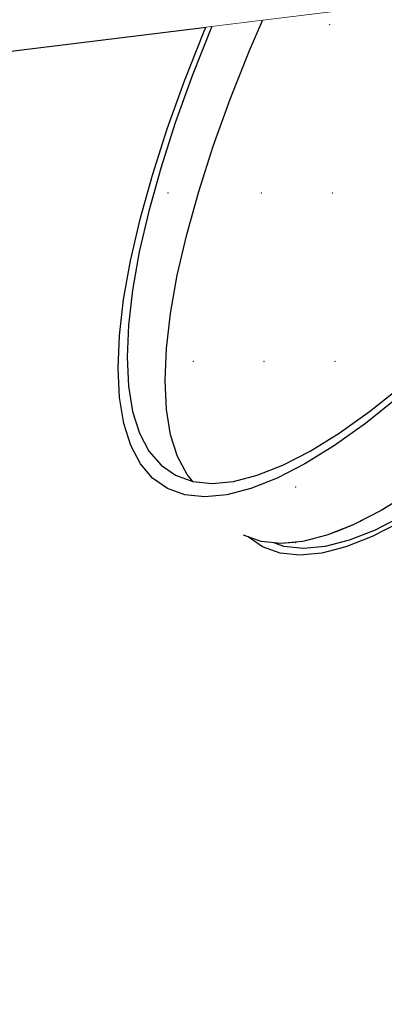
# Model space of a CAD drawing. Header units: millimetres. Extents: x 1798021 to 1815325, y -2500 to 6534.
# Tile 49 of 98: x 1805643 to 1805690, y 4789 to 4915. Entities that reach past the tile are written whole.
import ezdxf

# ---------------------------------------------------------------- set-up
doc = ezdxf.new("R2010")
doc.units = ezdxf.units.MM
doc.header["$MEASUREMENT"] = 0
doc.linetypes.add('Wipeout_Contour', pattern=[1000, 0, -1000])
for name, color, linetype in [('3 - SVĚTLA.3D', 7, 'Continuous'), ('4 - PRVKY ZÁMEČNICKÉ.3D', 7, 'Continuous'), ('Nové_4 - ZDIVO - STĚNY NENOSNÉ.3D', 7, 'Continuous'), ('Nové_Výplně - Povrchové', 7, 'Continuous'), ('Výplně - Povrchové', 7, 'Continuous')]:
    doc.layers.add(name, color=color, linetype=linetype)

# ---------------------------------------------------------------- blocks, each defined once
blk = doc.blocks.new('Řez_16', base_point=(1118812.4, 0))
at = {"color": 254, "linetype": 'Wipeout_Contour', "lineweight": 0, "ltscale": 287125239.6871727}
blk.add_wipeout([(1803569.96, 4604.29), (1803525.66, 4536.08), (1803600.03, 4385.91), (1808975.02, 5237.22), (1808974.93, 5239.5), (1808975.11, 5243.28), (1808975.65, 5246.61), (1808976.55, 5249.45), (1808977.79, 5251.81), (1808979.37, 5253.65), (1808981.29, 5254.98), (1808982.91, 5255.98), (1808983.01, 5256.01), (1808983.32, 5256.23), (1809116.02, 5337.76), (1805901.11, 4943.02), (1805926.98, 4927.12), (1805927.29, 4926.9), (1805927.39, 4926.87), (1805929.02, 4925.87), (1805930.93, 4924.54), (1805932.51, 4922.7), (1805933.76, 4920.34), (1805934.65, 4917.5), (1805935.19, 4914.17), (1805935.37, 4910.4), (1805935.2, 4906.19), (1805934.67, 4901.57), (1805933.78, 4896.58), (1805932.55, 4891.24), (1805930.97, 4885.58), (1805929.06, 4879.65), (1805926.84, 4873.47), (1805924.31, 4867.1), (1805921.48, 4860.55), (1805918.39, 4853.88), (1805915.04, 4847.13), (1805911.46, 4840.33), (1805907.67, 4833.54), (1805903.69, 4826.79), (1805899.55, 4820.12), (1805895.27, 4813.57), (1805890.88, 4807.19), (1805886.4, 4801.02), (1805881.87, 4795.08), (1805877.31, 4789.43), (1805872.75, 4784.09), (1805868.22, 4779.1), (1805863.74, 4774.48), (1805859.35, 4770.27), (1805855.07, 4766.49), (1805850.92, 4763.17), (1805846.94, 4760.32), (1805843.14, 4757.97), (1805839.56, 4756.12), (1805836.2, 4754.8), (1805833.1, 4754), (1805830.27, 4753.73), (1805827.74, 4754), (1805825.5, 4754.8), (1805823.88, 4755.8), (1805823.56, 4756.01), (1805823.47, 4756.05), (1805674.54, 4847.55), (1805672.67, 4848.84), (1805672.1, 4849.05), (1805662.34, 4855.05), (1805660.42, 4856.37), (1805658.84, 4858.22), (1805657.6, 4860.57), (1805656.7, 4863.42), (1805656.16, 4866.74), (1805655.98, 4870.52), (1805656.15, 4874.73), (1805656.69, 4879.35), (1805657.57, 4884.34), (1805658.81, 4889.68), (1805660.38, 4895.33), (1805662.29, 4901.27), (1805664.51, 4907.44), (1805667.05, 4913.82), (1805667.25, 4914.3), (1805621.97, 4908.74), (1805623.24, 4906.19), (1805624.91, 4901.57), (1805626.12, 4896.58), (1805626.89, 4891.24), (1805627.19, 4885.58), (1805627.03, 4879.65), (1805626.41, 4873.47), (1805625.34, 4867.1), (1805623.81, 4860.55), (1805621.85, 4853.88), (1805619.46, 4847.13), (1805616.65, 4840.33), (1805613.45, 4833.54), (1805609.87, 4826.79), (1805605.93, 4820.12), (1805601.67, 4813.57), (1805597.1, 4807.19), (1805592.25, 4801.02), (1805587.16, 4795.08), (1805581.86, 4789.43), (1805576.37, 4784.09), (1805570.74, 4779.1), (1805564.99, 4774.48), (1805559.17, 4770.27), (1805553.3, 4766.49), (1805547.43, 4763.17), (1805541.58, 4760.32), (1805535.81, 4757.97), (1805530.13, 4756.12), (1805524.6, 4754.8), (1805519.23, 4754), (1805514.07, 4753.73), (1805509.14, 4754), (1805504.48, 4754.8), (1805500.12, 4756.12), (1805496.08, 4757.97), (1805492.39, 4760.32), (1805491.06, 4761.32), (1805490.88, 4761.47), (1805490.73, 4761.57), (1805369.32, 4853.07), (1805368.26, 4853.98), (1805367.33, 4854.57), (1805359.37, 4860.57), (1805356.05, 4863.42), (1805353.11, 4866.74), (1805350.59, 4870.52), (1805348.49, 4874.73), (1805348.34, 4875.15), (1805203.57, 4857.37), (1805200.87, 4850.4), (1805197.56, 4843.28), (1805193.79, 4836.4), (1805189.59, 4829.78), (1805184.96, 4823.47), (1805179.95, 4817.52), (1805174.59, 4811.95), (1805168.91, 4806.8), (1805162.94, 4802.1), (1805156.72, 4797.89), (1805150.29, 4794.18), (1805143.69, 4791.01), (1805136.96, 4788.38), (1805130.14, 4786.33), (1805123.27, 4784.85), (1805116.4, 4783.95), (1805109.57, 4783.66), (1805102.81, 4783.95), (1805096.18, 4784.85), (1805089.71, 4786.33), (1805083.44, 4788.38), (1805077.41, 4791.01), (1805076.44, 4791.53), (1805076.24, 4791.64), (1805076.2, 4791.66), (1805002.45, 4831.18)], dxfattribs=at).dxf.layer = 'Výplně - Povrchové'
at = {"color": 254, "linetype": 'Wipeout_Contour', "lineweight": 0, "ltscale": 10843146.4861059}
blk.add_wipeout([(1808975.02, 5237.22), (1803600.03, 4385.91), (1803604.58, 4376.71), (1808976.2, 5227.49), (1808975.64, 5230.68), (1808975.1, 5235.29)], dxfattribs=at).dxf.layer = 'Výplně - Povrchové'
blk = doc.blocks.new('Řez_18', base_point=(1118812.4, 0))
at = {"color": 254, "linetype": 'Wipeout_Contour', "lineweight": 0, "ltscale": 9028226.48208316}
blk.add_wipeout([(1805596.33, 4915.47), (1805598.23, 4912.84), (1805602.41, 4906.34), (1805694.5, 4917.65), (1805701.06, 4928.33)], dxfattribs=at).dxf.layer = 'Výplně - Povrchové'
at = {"layer": '4 - PRVKY ZÁMEČNICKÉ.3D', "color": 181, "linetype": 'Continuous', "lineweight": 30, "true_color": 0x9e3eff}
blk.add_line((1805694.5, 4917.65), (1805602.41, 4906.34), dxfattribs=at)
blk = doc.blocks.new('Řez_20', base_point=(1118812.4, 0))
at = {"color": 254, "linetype": 'Wipeout_Contour', "lineweight": 0, "ltscale": 412533108.0059386}
blk.add_wipeout([(1800920.22, 500), (1804497.49, 500), (1804497.49, 2600), (1805397.49, 2600), (1805397.49, 500), (1806676.49, 500), (1806676.49, 502.46), (1806976.49, 502.46), (1806976.49, 500), (1809927.49, 500), (1809927.49, 2600), (1810827.49, 2600), (1810827.49, 500), (1812755.49, 500), (1812755.49, 2087.56), (1811335.88, 5601.22), (1810067.73, 5400.37), (1810067.73, 5390.19), (1810003.47, 5390.19), (1809952.96, 5382.19), (1809956.06, 5382.19), (1809956.06, 5304.84), (1809959.69, 5298.21), (1809962.99, 5291.1), (1809965.82, 5283.8), (1809968.14, 5276.36), (1809969.95, 5268.83), (1809971.23, 5261.25), (1809971.98, 5253.67), (1809972.19, 5246.14), (1809971.86, 5238.7), (1809970.99, 5231.4), (1809969.59, 5224.29), (1809967.67, 5217.4), (1809965.23, 5210.78), (1809962.3, 5204.47), (1809958.89, 5198.52), (1809955.02, 5192.95), (1809950.71, 5187.8), (1809946, 5183.11), (1809940.91, 5178.89), (1809935.48, 5175.19), (1809929.73, 5172.01), (1809923.93, 5168.9), (1809923.73, 5168.82), (1809922.48, 5168.13), (1809834.1, 5120.76), (1809834.07, 5120.75), (1809833.86, 5120.63), (1809832.89, 5120.12), (1809826.87, 5117.49), (1809820.6, 5115.43), (1809814.13, 5113.95), (1809807.49, 5113.06), (1809800.74, 5112.76), (1809793.9, 5113.06), (1809787.03, 5113.95), (1809780.16, 5115.43), (1809773.34, 5117.49), (1809766.61, 5120.12), (1809760.01, 5123.29), (1809753.58, 5127), (1809747.36, 5131.21), (1809741.39, 5135.91), (1809735.71, 5141.06), (1809730.35, 5146.63), (1809725.34, 5152.58), (1809720.72, 5158.89), (1809716.51, 5165.5), (1809712.74, 5172.39), (1809709.43, 5179.51), (1809706.61, 5186.81), (1809704.28, 5194.25), (1809702.48, 5201.78), (1809701.19, 5209.36), (1809700.45, 5216.94), (1809700.24, 5224.47), (1809700.57, 5231.91), (1809701.43, 5239.21), (1809702.83, 5246.32), (1809704.76, 5253.21), (1809707.19, 5259.83), (1809710.13, 5266.13), (1809713.54, 5272.09), (1809717.41, 5277.66), (1809721.71, 5282.81), (1809726.42, 5287.5), (1809731.51, 5291.72), (1809736.95, 5295.42), (1809742.7, 5298.6), (1809743.66, 5299.11), (1809743.7, 5299.13), (1809743.91, 5299.24), (1809774.39, 5315.58), (1809774.39, 5353.91), (1809533.29, 5315.72), (1809533.29, 5305.87), (1809535.67, 5302.83), (1809540.24, 5296.45), (1809544.51, 5289.91), (1809548.44, 5283.24), (1809552.02, 5276.49), (1809555.22, 5269.69), (1809558.03, 5262.9), (1809560.42, 5256.14), (1809562.39, 5249.47), (1809563.91, 5242.93), (1809564.99, 5236.55), (1809565.61, 5230.37), (1809565.77, 5224.44), (1809565.46, 5218.79), (1809564.7, 5213.45), (1809563.48, 5208.45), (1809561.82, 5203.84), (1809559.72, 5199.63), (1809557.19, 5195.85), (1809554.26, 5192.53), (1809550.93, 5189.68), (1809542.97, 5183.68), (1809542.04, 5183.09), (1809540.98, 5182.18), (1809419.57, 5090.68), (1809419.42, 5090.58), (1809419.24, 5090.43), (1809417.92, 5089.43), (1809414.22, 5087.08), (1809410.18, 5085.23), (1809405.82, 5083.91), (1809401.16, 5083.11), (1809396.23, 5082.84), (1809391.07, 5083.11), (1809385.71, 5083.91), (1809380.17, 5085.23), (1809374.5, 5087.08), (1809368.72, 5089.43), (1809362.88, 5092.28), (1809357, 5095.6), (1809351.14, 5099.38), (1809345.31, 5103.59), (1809339.56, 5108.2), (1809333.93, 5113.2), (1809328.44, 5118.54), (1809323.14, 5124.19), (1809318.05, 5130.12), (1809313.2, 5136.3), (1809308.63, 5142.68), (1809304.37, 5149.22), (1809300.44, 5155.89), (1809296.86, 5162.65), (1809293.65, 5169.44), (1809290.85, 5176.24), (1809288.45, 5182.99), (1809286.49, 5189.66), (1809284.96, 5196.2), (1809283.89, 5202.58), (1809283.27, 5208.76), (1809283.11, 5214.69), (1809283.42, 5220.35), (1809284.18, 5225.69), (1809285.4, 5230.68), (1809287.06, 5235.29), (1809289.16, 5239.5), (1809291.69, 5243.28), (1809294.62, 5246.6), (1809297.95, 5249.45), (1809299.27, 5250.45), (1809299.43, 5250.55), (1809299.6, 5250.7), (1809346.65, 5286.16), (1809231.35, 5267.9), (1809233.99, 5262.9), (1809237.34, 5256.14), (1809240.43, 5249.47), (1809243.26, 5242.93), (1809245.79, 5236.55), (1809248.01, 5230.37), (1809249.92, 5224.44), (1809251.5, 5218.79), (1809252.73, 5213.45), (1809253.62, 5208.45), (1809254.15, 5203.84), (1809254.32, 5199.63), (1809254.14, 5195.85), (1809253.6, 5192.53), (1809252.71, 5189.68), (1809251.46, 5187.33), (1809249.88, 5185.48), (1809247.97, 5184.16), (1809238.2, 5178.16), (1809237.63, 5177.95), (1809235.76, 5176.66), (1809086.83, 5085.16), (1809086.74, 5085.12), (1809086.43, 5084.91), (1809084.8, 5083.91), (1809082.57, 5083.11), (1809080.03, 5082.84), (1809077.2, 5083.11), (1809074.1, 5083.91), (1809070.74, 5085.23), (1809067.16, 5087.08), (1809063.36, 5089.43), (1809059.38, 5092.28), (1809055.23, 5095.6), (1809050.95, 5099.38), (1809046.56, 5103.59), (1809042.08, 5108.2), (1809037.55, 5113.2), (1809032.99, 5118.54), (1809028.43, 5124.19), (1809023.9, 5130.12), (1809019.42, 5136.3), (1809015.03, 5142.68), (1809010.75, 5149.22), (1809006.61, 5155.89), (1809002.63, 5162.65), (1808998.84, 5169.44), (1808995.26, 5176.24), (1808991.91, 5182.99), (1808988.82, 5189.66), (1808986, 5196.2), (1808983.46, 5202.58), (1808981.24, 5208.76), (1808979.33, 5214.69), (1808977.76, 5220.35), (1808976.52, 5225.69), (1808976.2, 5227.49), (1803604.58, 4376.71)], dxfattribs=at).dxf.layer = 'Nové_Výplně - Povrchové'
blk = doc.blocks.new('Řez_63', base_point=(1118812.4, 0))
at = {"color": 254, "linetype": 'Wipeout_Contour', "lineweight": 0, "ltscale": 7222710.380301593}
blk.add_wipeout([(1805667.99, 4914.36), (1805672.87, 4911.36), (1805674.52, 4915.2), (1805668, 4914.4)], dxfattribs=at).dxf.layer = 'Výplně - Povrchové'
at = {"color": 254, "linetype": 'Wipeout_Contour', "lineweight": 0, "ltscale": 7222805.032461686}
blk.add_wipeout([(1805691.9, 4866.74), (1805687.76, 4863.42), (1805697.52, 4857.42), (1805701.67, 4860.74)], dxfattribs=at).dxf.layer = 'Výplně - Povrchové'
at = {"color": 254, "linetype": 'Wipeout_Contour', "lineweight": 0, "ltscale": 7222703.449677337}
blk.add_wipeout([(1805667.99, 4914.36), (1805665.51, 4908.11), (1805670.39, 4905.11), (1805672.87, 4911.36)], dxfattribs=at).dxf.layer = 'Výplně - Povrchové'
at = {"color": 254, "linetype": 'Wipeout_Contour', "lineweight": 0, "ltscale": 7222788.741076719}
blk.add_wipeout([(1805687.76, 4863.42), (1805683.77, 4860.57), (1805693.54, 4854.57), (1805697.52, 4857.42)], dxfattribs=at).dxf.layer = 'Výplně - Povrchové'
at = {"color": 254, "linetype": 'Wipeout_Contour', "lineweight": 0, "ltscale": 7222694.057757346}
blk.add_wipeout([(1805665.51, 4908.11), (1805663.32, 4902.05), (1805668.21, 4899.05), (1805670.39, 4905.11)], dxfattribs=at).dxf.layer = 'Výplně - Povrchové'
at = {"color": 254, "linetype": 'Wipeout_Contour', "lineweight": 0, "ltscale": 7222773.153526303}
blk.add_wipeout([(1805679.98, 4858.22), (1805689.74, 4852.22), (1805693.54, 4854.57), (1805683.77, 4860.57)], dxfattribs=at).dxf.layer = 'Výplně - Povrchové'
at = {"color": 254, "linetype": 'Wipeout_Contour', "lineweight": 0, "ltscale": 7222685.893417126}
blk.add_wipeout([(1805661.46, 4896.24), (1805666.34, 4893.24), (1805668.21, 4899.05), (1805663.32, 4902.05)], dxfattribs=at).dxf.layer = 'Výplně - Povrchové'
at = {"color": 254, "linetype": 'Wipeout_Contour', "lineweight": 0, "ltscale": 7222758.365904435}
blk.add_wipeout([(1805679.98, 4858.22), (1805676.39, 4856.37), (1805686.16, 4850.37), (1805689.74, 4852.22)], dxfattribs=at).dxf.layer = 'Výplně - Povrchové'
at = {"color": 254, "linetype": 'Wipeout_Contour', "lineweight": 0, "ltscale": 7222679.006983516}
blk.add_wipeout([(1805661.46, 4896.24), (1805659.91, 4890.7), (1805664.79, 4887.7), (1805666.34, 4893.24)], dxfattribs=at).dxf.layer = 'Výplně - Povrchové'
at = {"color": 254, "linetype": 'Wipeout_Contour', "lineweight": 0, "ltscale": 7222744.46937471}
blk.add_wipeout([(1805673.04, 4855.05), (1805682.8, 4849.05), (1805686.16, 4850.37), (1805676.39, 4856.37)], dxfattribs=at).dxf.layer = 'Výplně - Povrchové'
at = {"color": 254, "linetype": 'Wipeout_Contour', "lineweight": 0, "ltscale": 9028481.543374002}
blk.add_wipeout([(1805687.11, 4850.86), (1805688.97, 4849.72), (1805692.52, 4851.54), (1805690.58, 4852.74), (1805689.74, 4852.22)], dxfattribs=at).dxf.layer = 'Výplně - Povrchové'
at = {"color": 254, "linetype": 'Wipeout_Contour', "lineweight": 0, "ltscale": 7222673.440898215}
blk.add_wipeout([(1805658.7, 4885.46), (1805663.58, 4882.46), (1805664.79, 4887.7), (1805659.91, 4890.7)], dxfattribs=at).dxf.layer = 'Výplně - Povrchové'
at = {"color": 254, "linetype": 'Wipeout_Contour', "lineweight": 0, "ltscale": 7222731.549608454}
blk.add_wipeout([(1805673.04, 4855.05), (1805669.94, 4854.25), (1805679.7, 4848.25), (1805682.8, 4849.05)], dxfattribs=at).dxf.layer = 'Výplně - Povrchové'
at = {"color": 254, "linetype": 'Wipeout_Contour', "lineweight": 0, "ltscale": 10834157.34311501}
blk.add_wipeout([(1805686.16, 4850.37), (1805683.9, 4849.48), (1805685.65, 4848.4), (1805688.97, 4849.72), (1805687.11, 4850.86), (1805686.38, 4850.49)], dxfattribs=at).dxf.layer = 'Výplně - Povrchové'
at = {"color": 254, "linetype": 'Wipeout_Contour', "lineweight": 0, "ltscale": 7222669.229469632}
blk.add_wipeout([(1805657.83, 4880.57), (1805662.72, 4877.57), (1805663.58, 4882.46), (1805658.7, 4885.46)], dxfattribs=at).dxf.layer = 'Výplně - Povrchové'
at = {"color": 254, "linetype": 'Wipeout_Contour', "lineweight": 0, "ltscale": 7222719.686256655}
blk.add_wipeout([(1805667.11, 4853.98), (1805676.87, 4847.98), (1805679.7, 4848.25), (1805669.94, 4854.25)], dxfattribs=at).dxf.layer = 'Výplně - Povrchové'
at = {"color": 254, "linetype": 'Wipeout_Contour', "lineweight": 0, "ltscale": 7223084.976184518}
blk.add_wipeout([(1805692.18, 4850.72), (1805688.6, 4848.87), (1805837.52, 4757.37), (1805841.11, 4759.22)], dxfattribs=at).dxf.layer = 'Výplně - Povrchové'
at = {"color": 254, "linetype": 'Wipeout_Contour', "lineweight": 0, "ltscale": 9028448.643927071}
blk.add_wipeout([(1805682.8, 4849.05), (1805681, 4848.58), (1805682.58, 4847.61), (1805685.65, 4848.4), (1805683.9, 4849.48)], dxfattribs=at).dxf.layer = 'Výplně - Povrchové'
at = {"color": 254, "linetype": 'Wipeout_Contour', "lineweight": 0, "ltscale": 7222666.39865564}
blk.add_wipeout([(1805657.83, 4880.57), (1805657.31, 4876.05), (1805662.19, 4873.05), (1805662.72, 4877.57)], dxfattribs=at).dxf.layer = 'Výplně - Povrchové'
at = {"color": 254, "linetype": 'Wipeout_Contour', "lineweight": 0, "ltscale": 7222708.95245893}
blk.add_wipeout([(1805667.11, 4853.98), (1805664.57, 4854.25), (1805674.34, 4848.25), (1805676.87, 4847.98)], dxfattribs=at).dxf.layer = 'Výplně - Povrchové'
at = {"color": 254, "linetype": 'Wipeout_Contour', "lineweight": 0, "ltscale": 9028434.39788325}
blk.add_wipeout([(1805679.7, 4848.25), (1805678.5, 4848.13), (1805679.78, 4847.35), (1805682.58, 4847.61), (1805681, 4848.58)], dxfattribs=at).dxf.layer = 'Výplně - Povrchové'
at = {"color": 254, "linetype": 'Wipeout_Contour', "lineweight": 0, "ltscale": 7223071.079831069}
blk.add_wipeout([(1805685.24, 4847.55), (1805834.17, 4756.05), (1805837.52, 4757.37), (1805688.6, 4848.87)], dxfattribs=at).dxf.layer = 'Výplně - Povrchové'
at = {"color": 254, "linetype": 'Wipeout_Contour', "lineweight": 0, "ltscale": 7222664.965893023}
blk.add_wipeout([(1805657.31, 4876.05), (1805657.14, 4871.92), (1805662.02, 4868.92), (1805662.19, 4873.05)], dxfattribs=at).dxf.layer = 'Výplně - Povrchové'
at = {"color": 254, "linetype": 'Wipeout_Contour', "lineweight": 0, "ltscale": 7222699.414392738}
blk.add_wipeout([(1805664.57, 4854.25), (1805662.34, 4855.05), (1805672.1, 4849.05), (1805674.34, 4848.25)], dxfattribs=at).dxf.layer = 'Výplně - Povrchové'
at = {"color": 254, "linetype": 'Wipeout_Contour', "lineweight": 0, "ltscale": 9028422.224886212}
blk.add_wipeout([(1805676.87, 4847.98), (1805676.63, 4848.01), (1805677.27, 4847.61), (1805679.78, 4847.35), (1805678.5, 4848.13)], dxfattribs=at).dxf.layer = 'Výplně - Povrchové'
at = {"color": 254, "linetype": 'Wipeout_Contour', "lineweight": 0, "ltscale": 7223058.16018266}
blk.add_wipeout([(1805685.24, 4847.55), (1805682.14, 4846.75), (1805831.07, 4755.25), (1805834.17, 4756.05)], dxfattribs=at).dxf.layer = 'Výplně - Povrchové'
at = {"color": 254, "linetype": 'Wipeout_Contour', "lineweight": 0, "ltscale": 7222664.940005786}
blk.add_wipeout([(1805662.02, 4868.92), (1805657.14, 4871.92), (1805657.32, 4868.22), (1805662.2, 4865.22)], dxfattribs=at).dxf.layer = 'Výplně - Povrchové'
at = {"color": 254, "linetype": 'Wipeout_Contour', "lineweight": 0, "ltscale": 5417049.394943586}
blk.add_wipeout([(1805676.63, 4848.01), (1805675.97, 4848.08), (1805677.27, 4847.61)], dxfattribs=at).dxf.layer = 'Výplně - Povrchové'
at = {"color": 254, "linetype": 'Wipeout_Contour', "lineweight": 0, "ltscale": 7223046.296889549}
blk.add_wipeout([(1805682.14, 4846.75), (1805679.32, 4846.48), (1805828.24, 4754.98), (1805831.07, 4755.25)], dxfattribs=at).dxf.layer = 'Výplně - Povrchové'
at = {"color": 254, "linetype": 'Wipeout_Contour', "lineweight": 0, "ltscale": 7222666.32114289}
blk.add_wipeout([(1805662.2, 4865.22), (1805657.32, 4868.22), (1805657.85, 4864.96), (1805662.73, 4861.96)], dxfattribs=at).dxf.layer = 'Výplně - Povrchové'
at = {"color": 254, "linetype": 'Wipeout_Contour', "lineweight": 0, "ltscale": 7223035.563071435}
blk.add_wipeout([(1805676.78, 4846.75), (1805825.7, 4755.25), (1805828.24, 4754.98), (1805679.32, 4846.48)], dxfattribs=at).dxf.layer = 'Výplně - Povrchové'
at = {"color": 254, "linetype": 'Wipeout_Contour', "lineweight": 0, "ltscale": 7222669.100777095}
blk.add_wipeout([(1805657.85, 4864.96), (1805658.73, 4862.17), (1805663.61, 4859.17), (1805662.73, 4861.96)], dxfattribs=at).dxf.layer = 'Výplně - Povrchové'
at = {"color": 254, "linetype": 'Wipeout_Contour', "lineweight": 0, "ltscale": 7223026.024980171}
blk.add_wipeout([(1805676.78, 4846.75), (1805674.54, 4847.55), (1805823.47, 4756.05), (1805825.7, 4755.25)], dxfattribs=at).dxf.layer = 'Výplně - Povrchové'
at = {"color": 254, "linetype": 'Wipeout_Contour', "lineweight": 0, "ltscale": 7222673.261759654}
blk.add_wipeout([(1805658.73, 4862.17), (1805659.94, 4859.87), (1805664.83, 4856.87), (1805663.61, 4859.17)], dxfattribs=at).dxf.layer = 'Výplně - Povrchové'
at = {"color": 254, "linetype": 'Wipeout_Contour', "lineweight": 0, "ltscale": 10834019.72136319}
blk.add_wipeout([(1805664.83, 4856.87), (1805659.94, 4859.87), (1805661.5, 4858.06), (1805663.95, 4856.55), (1805665.56, 4855.97), (1805665.6, 4855.97)], dxfattribs=at).dxf.layer = 'Výplně - Povrchové'
at = {"color": 254, "linetype": 'Wipeout_Contour', "lineweight": 0, "ltscale": 5417008.144886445}
blk.add_wipeout([(1805663.95, 4856.55), (1805661.5, 4858.06), (1805663.37, 4856.76)], dxfattribs=at).dxf.layer = 'Výplně - Povrchové'
at = {"color": 254, "linetype": 'Wipeout_Contour', "lineweight": 0, "ltscale": 265441359.3265396}
blk.add_wipeout([(1805656.15, 4874.73), (1805655.98, 4870.52), (1805656.16, 4866.74), (1805656.7, 4863.42), (1805657.6, 4860.57), (1805658.84, 4858.22), (1805660.42, 4856.37), (1805662.34, 4855.05), (1805664.57, 4854.25), (1805667.11, 4853.98), (1805669.94, 4854.25), (1805673.04, 4855.05), (1805676.39, 4856.37), (1805679.98, 4858.22), (1805683.77, 4860.57), (1805687.76, 4863.42), (1805691.9, 4866.74), (1805696.18, 4870.52), (1805700.58, 4874.73), (1805705.05, 4879.35), (1805709.59, 4884.34), (1805714.15, 4889.68), (1805718.71, 4895.33), (1805723.24, 4901.27), (1805727.71, 4907.44), (1805732.1, 4913.82), (1805736.38, 4920.37), (1805740.52, 4927.04), (1805744.5, 4933.79), (1805748.29, 4940.58), (1805751.88, 4947.38), (1805755.22, 4954.13), (1805758.32, 4960.8), (1805761.14, 4967.35), (1805763.67, 4973.72), (1805765.9, 4979.9), (1805767.8, 4985.83), (1805769.38, 4991.49), (1805770.61, 4996.83), (1805771.5, 5001.82), (1805772.03, 5006.44), (1805772.21, 5010.65), (1805772.02, 5014.42), (1805771.48, 5017.75), (1805770.59, 5020.59), (1805769.35, 5022.95), (1805767.76, 5024.79), (1805765.85, 5026.12), (1805763.62, 5026.92), (1805761.08, 5027.19), (1805758.25, 5026.92), (1805755.15, 5026.12), (1805751.79, 5024.79), (1805748.21, 5022.95), (1805744.41, 5020.59), (1805740.43, 5017.75), (1805736.28, 5014.42), (1805732, 5010.65), (1805727.61, 5006.44), (1805723.13, 5001.82), (1805718.6, 4996.83), (1805714.04, 4991.49), (1805709.48, 4985.83), (1805704.95, 4979.9), (1805703.09, 4977.34), (1805698.12, 4969.25), (1805700.75, 4973.06), (1805705.13, 4979.11), (1805709.57, 4984.93), (1805714.04, 4990.47), (1805718.51, 4995.7), (1805722.95, 5000.6), (1805727.34, 5005.12), (1805731.64, 5009.25), (1805735.84, 5012.95), (1805739.9, 5016.2), (1805743.81, 5018.99), (1805747.53, 5021.3), (1805751.04, 5023.11), (1805754.33, 5024.41), (1805757.37, 5025.19), (1805760.14, 5025.45), (1805762.63, 5025.19), (1805764.81, 5024.41), (1805766.69, 5023.11), (1805768.24, 5021.3), (1805769.46, 5018.99), (1805770.34, 5016.2), (1805770.87, 5012.95), (1805771.05, 5009.25), (1805770.87, 5005.12), (1805770.35, 5000.6), (1805769.48, 4995.7), (1805768.27, 4990.47), (1805766.73, 4984.93), (1805764.86, 4979.11), (1805762.68, 4973.06), (1805760.2, 4966.81), (1805757.43, 4960.4), (1805754.4, 4953.86), (1805751.12, 4947.24), (1805747.61, 4940.58), (1805743.89, 4933.92), (1805740, 4927.31), (1805735.94, 4920.77), (1805731.74, 4914.36), (1805727.44, 4908.11), (1805723.05, 4902.05), (1805718.61, 4896.24), (1805714.14, 4890.7), (1805709.68, 4885.46), (1805705.23, 4880.57), (1805700.85, 4876.05), (1805696.54, 4871.92), (1805692.35, 4868.22), (1805688.28, 4864.96), (1805684.38, 4862.17), (1805680.66, 4859.87), (1805677.14, 4858.06), (1805673.86, 4856.76), (1805670.82, 4855.97), (1805668.05, 4855.71), (1805665.56, 4855.97), (1805663.37, 4856.76), (1805661.5, 4858.06), (1805659.94, 4859.87), (1805658.73, 4862.17), (1805657.85, 4864.96), (1805657.32, 4868.22), (1805657.14, 4871.92), (1805657.31, 4876.05), (1805657.83, 4880.57), (1805658.7, 4885.46), (1805659.91, 4890.7), (1805661.46, 4896.24), (1805663.32, 4902.05), (1805665.51, 4908.11), (1805667.99, 4914.36), (1805668, 4914.4), (1805667.25, 4914.3), (1805667.05, 4913.82), (1805664.51, 4907.44), (1805662.29, 4901.27), (1805660.38, 4895.33), (1805658.81, 4889.68), (1805657.57, 4884.34), (1805656.69, 4879.35)], dxfattribs=at).dxf.layer = 'Výplně - Povrchové'
at = {"layer": '3 - SVĚTLA.3D', "color": 181, "linetype": 'Continuous', "lineweight": 30, "true_color": 0x9e3eff}
for p, q in [((1805658.81, 4889.68), (1805660.38, 4895.33)), ((1805657.57, 4884.34), (1805658.81, 4889.68)), ((1805659.91, 4890.7), (1805658.7, 4885.46)), ((1805658.7, 4885.46), (1805657.83, 4880.57)), ((1805656.69, 4879.35), (1805657.57, 4884.34)), ((1805657.83, 4880.57), (1805657.31, 4876.05)), ((1805656.15, 4874.73), (1805656.69, 4879.35)), ((1805657.31, 4876.05), (1805657.14, 4871.92)), ((1805655.98, 4870.52), (1805656.15, 4874.73)), ((1805657.14, 4871.92), (1805657.32, 4868.22)), ((1805656.16, 4866.74), (1805655.98, 4870.52)), ((1805657.32, 4868.22), (1805657.85, 4864.96)), ((1805656.7, 4863.42), (1805656.16, 4866.74)), ((1805657.85, 4864.96), (1805658.73, 4862.17)), ((1805657.6, 4860.57), (1805656.7, 4863.42)), ((1805658.73, 4862.17), (1805659.94, 4859.87)), ((1805658.84, 4858.22), (1805657.6, 4860.57)), ((1805660.42, 4856.37), (1805658.84, 4858.22)), ((1805664.57, 4854.25), (1805662.34, 4855.05)), ((1805667.11, 4853.98), (1805664.57, 4854.25)), ((1805669.94, 4854.25), (1805667.11, 4853.98))]:
    blk.add_line(p, q, dxfattribs=at)
at = {"color": 254, "linetype": 'Wipeout_Contour', "lineweight": 0, "ltscale": 131817880.1475855}
blk.add_wipeout([(1805662.02, 4868.92), (1805662.2, 4865.22), (1805662.73, 4861.96), (1805663.61, 4859.17), (1805664.83, 4856.87), (1805665.6, 4855.97), (1805668.05, 4855.71), (1805670.82, 4855.97), (1805673.86, 4856.76), (1805677.14, 4858.06), (1805680.66, 4859.87), (1805684.38, 4862.17), (1805688.28, 4864.96), (1805692.35, 4868.22), (1805696.54, 4871.92), (1805700.85, 4876.05), (1805705.23, 4880.57), (1805709.68, 4885.46), (1805714.14, 4890.7), (1805718.61, 4896.24), (1805723.05, 4902.05), (1805727.44, 4908.11), (1805731.74, 4914.36), (1805735.94, 4920.77), (1805740, 4927.31), (1805743.89, 4933.92), (1805747.61, 4940.58), (1805751.12, 4947.24), (1805754.4, 4953.86), (1805757.43, 4960.4), (1805760.2, 4966.81), (1805762.68, 4973.06), (1805764.86, 4979.11), (1805766.73, 4984.93), (1805768.27, 4990.47), (1805769.48, 4995.7), (1805770.35, 5000.6), (1805770.87, 5005.12), (1805771.05, 5009.25), (1805770.87, 5012.95), (1805770.34, 5016.2), (1805769.46, 5018.99), (1805768.24, 5021.3), (1805767.47, 5022.2), (1805765.02, 5022.45), (1805762.25, 5022.19), (1805759.21, 5021.41), (1805755.92, 5020.11), (1805752.41, 5018.3), (1805748.69, 5015.99), (1805744.79, 5013.2), (1805740.72, 5009.95), (1805736.53, 5006.25), (1805732.22, 5002.12), (1805727.83, 4997.6), (1805723.39, 4992.7), (1805718.92, 4987.47), (1805714.46, 4981.93), (1805710.01, 4976.11), (1805708.03, 4973.38), (1805681.95, 4930.92), (1805679.34, 4925.66), (1805701.06, 4928.33), (1805694.5, 4917.65), (1805674.52, 4915.2), (1805672.87, 4911.36), (1805670.39, 4905.11), (1805668.21, 4899.05), (1805666.34, 4893.24), (1805664.79, 4887.7), (1805663.58, 4882.46), (1805662.72, 4877.57), (1805662.19, 4873.05)], dxfattribs=at).dxf.layer = 'Výplně - Povrchové'
at = {"layer": '3 - SVĚTLA.3D', "color": 181, "linetype": 'Continuous', "lineweight": 30, "true_color": 0x9e3eff}
for p, q in [((1805664.51, 4907.44), (1805667.05, 4913.82)), ((1805667.99, 4914.36), (1805665.51, 4908.11)), ((1805667.05, 4913.82), (1805667.25, 4914.3)), ((1805668, 4914.4), (1805667.99, 4914.36)), ((1805662.29, 4901.27), (1805664.51, 4907.44)), ((1805665.51, 4908.11), (1805663.32, 4902.05)), ((1805668.21, 4899.05), (1805670.39, 4905.11)), ((1805660.38, 4895.33), (1805662.29, 4901.27)), ((1805663.32, 4902.05), (1805661.46, 4896.24)), ((1805666.34, 4893.24), (1805668.21, 4899.05)), ((1805661.46, 4896.24), (1805659.91, 4890.7)), ((1805664.79, 4887.7), (1805666.34, 4893.24)), ((1805663.58, 4882.46), (1805664.79, 4887.7)), ((1805662.72, 4877.57), (1805663.58, 4882.46)), ((1805662.19, 4873.05), (1805662.72, 4877.57)), ((1805662.02, 4868.92), (1805662.19, 4873.05)), ((1805662.2, 4865.22), (1805662.02, 4868.92)), ((1805662.73, 4861.96), (1805662.2, 4865.22)), ((1805663.61, 4859.17), (1805662.73, 4861.96)), ((1805659.94, 4859.87), (1805661.5, 4858.06)), ((1805661.5, 4858.06), (1805663.37, 4856.76)), ((1805664.83, 4856.87), (1805663.61, 4859.17)), ((1805663.37, 4856.76), (1805665.56, 4855.97)), ((1805665.6, 4855.97), (1805664.83, 4856.87)), ((1805662.34, 4855.05), (1805660.42, 4856.37)), ((1805665.56, 4855.97), (1805668.05, 4855.71)), ((1805668.05, 4855.71), (1805670.82, 4855.97))]:
    blk.add_line(p, q, dxfattribs=at)
at = {"layer": '3 - SVĚTLA.3D', "color": 7, "linetype": 'Continuous', "lineweight": 0}
for p in [(1805662.4, 4893.04), (1805665.63, 4871.39)]:
    blk.add_point(p, dxfattribs=at)
at = {"color": 254, "linetype": 'Wipeout_Contour', "lineweight": 0, "ltscale": 108343871.1714511}
blk.add_wipeout([(1805672.67, 4848.84), (1805674.54, 4847.55), (1805676.78, 4846.75), (1805679.32, 4846.48), (1805682.14, 4846.75), (1805685.24, 4847.55), (1805688.6, 4848.87), (1805692.18, 4850.72), (1805695.98, 4853.07), (1805699.96, 4855.92), (1805704.11, 4859.24), (1805708.39, 4863.02), (1805712.78, 4867.23), (1805717.26, 4871.85), (1805721.79, 4876.84), (1805726.35, 4882.18), (1805730.91, 4887.83), (1805735.44, 4893.77), (1805739.92, 4899.94), (1805744.31, 4906.32), (1805748.59, 4912.87), (1805752.73, 4919.54), (1805756.71, 4926.29), (1805760.5, 4933.08), (1805764.08, 4939.88), (1805767.43, 4946.63), (1805770.53, 4953.3), (1805773.35, 4959.85), (1805775.88, 4966.22), (1805776.78, 4968.72), (1805776.78, 4969.76), (1805775.38, 4965.89), (1805772.88, 4959.58), (1805770.08, 4953.1), (1805767.02, 4946.5), (1805763.7, 4939.81), (1805760.16, 4933.08), (1805756.41, 4926.36), (1805752.47, 4919.67), (1805748.37, 4913.07), (1805744.13, 4906.59), (1805739.78, 4900.27), (1805735.35, 4894.16), (1805730.87, 4888.29), (1805726.35, 4882.69), (1805721.84, 4877.4), (1805717.35, 4872.46), (1805712.92, 4867.89), (1805708.57, 4863.72), (1805704.33, 4859.98), (1805700.23, 4856.69), (1805696.28, 4853.87), (1805692.52, 4851.54), (1805688.97, 4849.72), (1805685.65, 4848.4), (1805682.58, 4847.61), (1805679.78, 4847.35), (1805677.27, 4847.61), (1805675.97, 4848.08), (1805674.34, 4848.25)], dxfattribs=at).dxf.layer = 'Výplně - Povrchové'
at = {"layer": '3 - SVĚTLA.3D', "color": 181, "linetype": 'Continuous', "lineweight": 30, "true_color": 0x9e3eff}
for p, q in [((1805672.87, 4911.36), (1805674.52, 4915.2)), ((1805670.39, 4905.11), (1805672.87, 4911.36)), ((1805688.28, 4864.96), (1805692.35, 4868.22)), ((1805691.9, 4866.74), (1805687.76, 4863.42)), ((1805684.38, 4862.17), (1805688.28, 4864.96)), ((1805687.76, 4863.42), (1805683.77, 4860.57)), ((1805680.66, 4859.87), (1805684.38, 4862.17)), ((1805683.77, 4860.57), (1805679.98, 4858.22)), ((1805677.14, 4858.06), (1805680.66, 4859.87)), ((1805673.86, 4856.76), (1805677.14, 4858.06)), ((1805679.98, 4858.22), (1805676.39, 4856.37)), ((1805670.82, 4855.97), (1805673.86, 4856.76)), ((1805676.39, 4856.37), (1805673.04, 4855.05)), ((1805673.04, 4855.05), (1805669.94, 4854.25)), ((1805693.54, 4854.57), (1805689.74, 4852.22)), ((1805689.74, 4852.22), (1805686.16, 4850.37)), ((1805686.16, 4850.37), (1805682.8, 4849.05)), ((1805692.18, 4850.72), (1805688.6, 4848.87)), ((1805692.52, 4851.54), (1805688.97, 4849.72)), ((1805688.97, 4849.72), (1805685.65, 4848.4)), ((1805674.34, 4848.25), (1805672.1, 4849.05)), ((1805674.54, 4847.55), (1805672.67, 4848.84)), ((1805676.87, 4847.98), (1805674.34, 4848.25)), ((1805677.27, 4847.61), (1805675.97, 4848.08)), ((1805679.7, 4848.25), (1805676.87, 4847.98)), ((1805682.8, 4849.05), (1805679.7, 4848.25)), ((1805685.65, 4848.4), (1805682.58, 4847.61)), ((1805688.6, 4848.87), (1805685.24, 4847.55)), ((1805676.78, 4846.75), (1805674.54, 4847.55)), ((1805679.32, 4846.48), (1805676.78, 4846.75)), ((1805679.78, 4847.35), (1805677.27, 4847.61)), ((1805682.14, 4846.75), (1805679.32, 4846.48)), ((1805682.58, 4847.61), (1805679.78, 4847.35)), ((1805685.24, 4847.55), (1805682.14, 4846.75))]:
    blk.add_line(p, q, dxfattribs=at)
at = {"layer": '3 - SVĚTLA.3D', "color": 7, "linetype": 'Continuous', "lineweight": 0}
for p in [(1805683.14, 4914.69), (1805674.39, 4893.04), (1805683.48, 4893.04), (1805674.73, 4871.39), (1805683.83, 4871.39), (1805678.8, 4855.25), (1805678.8, 4848.09)]:
    blk.add_point(p, dxfattribs=at)

msp = doc.modelspace()

# ---------------------------------------------------------------- block references
at = {"layer": '4 - PRVKY ZÁMEČNICKÉ.3D', "lineweight": 0}
msp.add_blockref('Řez_16', (1118812.4, 0), dxfattribs=at)

# ---------------------------------------------------------------- next in the draw order: block references
msp.add_blockref('Řez_18', (1118812.4, 0), dxfattribs=at)

# ---------------------------------------------------------------- next in the draw order: block references
at = {"layer": 'Nové_4 - ZDIVO - STĚNY NENOSNÉ.3D', "lineweight": 0}
msp.add_blockref('Řez_20', (1118812.4, 0), dxfattribs=at)

# ---------------------------------------------------------------- next in the draw order: block references
at = {"layer": '3 - SVĚTLA.3D', "lineweight": 0}
msp.add_blockref('Řez_63', (1118812.4, 0), dxfattribs=at)

doc.saveas('drawing.dxf')
